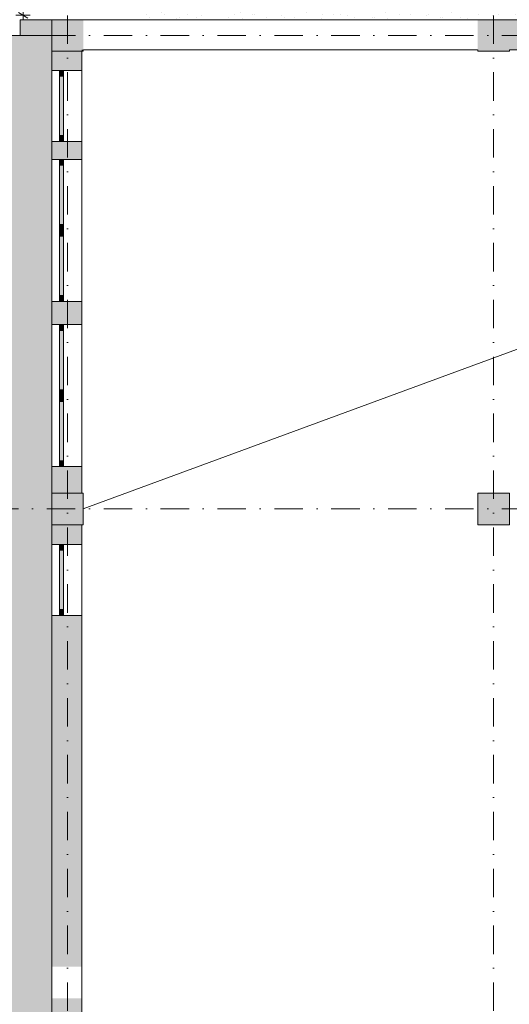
# Model space of a CAD drawing. Header units: centimetres. Extents: x -520 to 22173, y -1503 to 4054.
# Tile 31 of 82: x 9164 to 9785, y 1119 to 2367. Entities that reach past the tile are written whole.
import ezdxf
from ezdxf.enums import TextEntityAlignment as Align

# ---------------------------------------------------------------- set-up
doc = ezdxf.new("R2010")
doc.units = ezdxf.units.CM
doc.header["$LTSCALE"] = 0.1
doc.header["$MEASUREMENT"] = 0
doc.linetypes.add('Kropki i Kreski', pattern=[720, 360, -180, 0, -180])
doc.linetypes.add('Wipeout_Contour', pattern=[1000, 0, -1000])
for name, color, linetype in [('0_Teren', 7, 'Continuous'), ('2_stropy.ISTN', 7, 'Continuous'), ('2_słupy.ISTN', 7, 'Continuous'), ('2_ściany zewnętrzne.ISTN', 7, 'Continuous'), ('4_osie.ISTN', 7, 'Continuous'), ('5_opisy.K_IR', 7, 'Continuous'), ('5_wymiary.K_IR', 7, 'Continuous')]:
    doc.layers.add(name, color=color, linetype=linetype)
doc.styles.add('GENERATED_STYLE_1', font='txt')
doc.styles.add('GENERATED_STYLE_2', font='txt')
doc.dimstyles.new('GENERATED_STYLE__3', dxfattribs={"dimtxt": 18, "dimasz": 9.178744, "dimexe": 0.18, "dimexo": 2, "dimgap": 0.09, "dimtad": 1, "dimdec": 0, "dimzin": 0, "dimdsep": 46, "dimtxsty": 'GENERATED_STYLE_2', "dimblk": 'ARROWHEAD_2', "dimblk1": 'ARROWHEAD_2', "dimblk2": 'ARROWHEAD_2', "dimcen": 0.09, "dimclrd": 1, "dimclre": 1, "dimclrt": 1, "dimadec": 1, "dimazin": 0, "dimtfac": 1, "dimtdec": 4, "dimtmove": 0, "dimatfit": 3, "dimfxl": 1, "dimtolj": 1, "dimtzin": 0, "dimarcsym": 0})

# ---------------------------------------------------------------- blocks, each defined once
blk = doc.blocks.new('Wypełnienie_2_1', base_point=(8385.9, 955.4))
at = {"layer": '5_opisy.K_IR', "linetype": 'Continuous', "lineweight": 0, "true_color": 0x000000}
h = blk.add_hatch(dxfattribs=at)
h.set_pattern_fill('Piasek_0001', color=18, style=0, pattern_type=2)
h.set_pattern_definition([(45, (8385.933, 810.433), (-11.13693, 11.13693), [0, -10.5, 0, -15.75]), (110, (8420.933, 810.433), (14.80016, 5.38682), [0, -7.7, 0, -13.3])])
h.paths.add_polyline_path([(9318.3, 2522.3), (9318.3, 2366.6), (9938.3, 2366.6), (9938.3, 2522.3)])
blk = doc.blocks.new('Strop_4_1', base_point=(8410.4, 2109.8))
at = {"layer": '0_Teren', "linetype": 'Continuous', "lineweight": 0, "true_color": 0xffffff}
blk.add_hatch(color=7, dxfattribs=at).paths.add_polyline_path([(8410.4, 2109.8), (8410.4, -53.5), (9204.6, -53.5), (9204.6, 136.5), (9052, 136.7), (9052.2, 330.5), (9204.5, 330.9), (9204.6, 330.9), (9204.6, 2346.6), (8568.2, 2346.6)])
at = {"layer": '0_Teren', "color": 252, "linetype": 'Continuous', "lineweight": 0, "flags": 128}
blk.add_lwpolyline([(8410.4, 2109.8), (8410.4, -53.5), (9204.6, -53.5), (9204.6, 136.5), (9052, 136.7), (9052.2, 330.5), (9204.5, 330.9), (9204.6, 330.9), (9204.6, 2346.6), (8568.2, 2346.6)], close=True, dxfattribs=at)
blk = doc.blocks.new('Strop_5_1', base_point=(9242.6, 2328.5))
at = {"layer": '2_stropy.ISTN', "color": 252, "linetype": 'Continuous', "lineweight": 15, "flags": 128}
blk.add_lwpolyline([(9242.6, 2328.5), (9242.6, -35.5), (9754.6, -35.5), (9754.6, 566.6), (10402.6, 566.6), (10402.6, -35.5), (10034.5, -35.5), (10034.6, -73.5), (11610.9, -73.5), (11610.9, -36), (11906.6, -35.5), (11906.6, 1730.8), (13057.1, 1730.8), (13057.1, 2328.5), (10309.6, 2326.6), (10309.6, 1764.7), (9994.4, 1764.7), (9994.4, 2328.6)], close=True, dxfattribs=at)
blk = doc.blocks.new('Ściana_7_1', base_point=(9232.6, 2338.6))
at = {"layer": '2_ściany zewnętrzne.ISTN', "linetype": 'Continuous', "lineweight": 0}
for points in [[(9244.6, 2328.6), (9744.6, 2328.6), (9744.6, 2366.6), (9244.6, 2366.6)], [(9784.6, 2366.6), (9784.6, 2328.6), (9965, 2328.6), (9965, 2366.6)]]:
    blk.add_hatch(color=252, dxfattribs=at).paths.add_polyline_path(points)
at = {"layer": '2_ściany zewnętrzne.ISTN', "color": 252, "linetype": 'Continuous', "lineweight": 0, "flags": 128}
for points in [[(9744.6, 2366.6), (9244.6, 2366.6)], [(9910, 2366.6), (9784.6, 2366.6)], [(9965, 2366.6), (9950, 2366.6)], [(9965, 2366.6), (9965, 2328.6)], [(9244.6, 2328.6), (9744.6, 2328.6)], [(9784.6, 2328.6), (9965, 2328.6)]]:
    blk.add_lwpolyline(points, dxfattribs=at)
blk = doc.blocks.new('Okno podwójne 22[1]_1', base_point=(8385.9, 775.4))
at = {"layer": '2_ściany zewnętrzne.ISTN', "linetype": 'Continuous', "lineweight": 0}
for points in [[(9214.6, 1980.2), (9214.6, 1972.7), (9219.6, 1972.7), (9219.6, 1980.2)], [(9219.6, 1890.2), (9219.6, 1897.7), (9214.6, 1897.7), (9214.6, 1890.2)], [(9214.6, 1890.2), (9214.6, 1882.7), (9219.6, 1882.7), (9219.6, 1890.2)], [(9219.6, 1800.2), (9219.6, 1807.7), (9214.6, 1807.7), (9214.6, 1800.2)]]:
    blk.add_hatch(color=252, dxfattribs=at).paths.add_polyline_path(points)
at = {"layer": '2_ściany zewnętrzne.ISTN', "linetype": 'Continuous', "lineweight": 0, "true_color": 0xffffff}
for points in [[(9214.6, 1972.7), (9214.6, 1897.7), (9219.6, 1897.7), (9219.6, 1972.7)], [(9214.6, 1882.7), (9214.6, 1807.7), (9219.6, 1807.7), (9219.6, 1882.7)]]:
    blk.add_hatch(color=7, dxfattribs=at).paths.add_polyline_path(points)
at = {"layer": '2_ściany zewnętrzne.ISTN', "color": 252, "linetype": 'Continuous', "lineweight": 0}
for p, q in [((9204.6, 1980.2), (9204.6, 1800.2)), ((9204.6, 1980.2), (9214.6, 1980.2)), ((9214.6, 1980.2), (9214.6, 1972.7)), ((9214.6, 1980.2), (9219.6, 1980.2)), ((9214.6, 1980.2), (9219.6, 1980.2)), ((9214.6, 1972.7), (9219.6, 1972.7)), ((9214.6, 1972.7), (9214.6, 1897.7)), ((9219.6, 1972.7), (9219.6, 1980.2)), ((9219.6, 1980.2), (9242.6, 1980.2)), ((9219.6, 1897.7), (9219.6, 1972.7)), ((9242.6, 1980.2), (9242.6, 1800.2)), ((9219.6, 1897.7), (9214.6, 1897.7)), ((9214.6, 1897.7), (9214.6, 1890.2)), ((9219.6, 1890.2), (9219.6, 1897.7)), ((9214.6, 1890.2), (9214.6, 1882.7)), ((9219.6, 1882.7), (9219.6, 1890.2)), ((9214.6, 1882.7), (9219.6, 1882.7)), ((9214.6, 1882.7), (9214.6, 1807.7)), ((9219.6, 1807.7), (9219.6, 1882.7)), ((9204.6, 1800.2), (9214.6, 1800.2)), ((9219.6, 1807.7), (9214.6, 1807.7)), ((9214.6, 1807.7), (9214.6, 1800.2)), ((9214.6, 1800.2), (9219.6, 1800.2)), ((9214.6, 1800.2), (9219.6, 1800.2)), ((9219.6, 1800.2), (9219.6, 1807.7)), ((9219.6, 1800.2), (9242.6, 1800.2))]:
    blk.add_line(p, q, dxfattribs=at)
blk = doc.blocks.new('Okno podwójne 22[2]_1', base_point=(8385.9, 775.4))
at = {"layer": '2_ściany zewnętrzne.ISTN', "linetype": 'Continuous', "lineweight": 0}
for points in [[(9214.6, 2189.6), (9214.6, 2182.1), (9219.6, 2182.1), (9219.6, 2189.6)], [(9219.6, 2099.6), (9219.6, 2107.1), (9214.6, 2107.1), (9214.6, 2099.6)], [(9214.6, 2099.6), (9214.6, 2092.1), (9219.6, 2092.1), (9219.6, 2099.6)], [(9219.6, 2009.6), (9219.6, 2017.1), (9214.6, 2017.1), (9214.6, 2009.6)]]:
    blk.add_hatch(color=252, dxfattribs=at).paths.add_polyline_path(points)
at = {"layer": '2_ściany zewnętrzne.ISTN', "linetype": 'Continuous', "lineweight": 0, "true_color": 0xffffff}
for points in [[(9214.6, 2182.1), (9214.6, 2107.1), (9219.6, 2107.1), (9219.6, 2182.1)], [(9214.6, 2092.1), (9214.6, 2017.1), (9219.6, 2017.1), (9219.6, 2092.1)]]:
    blk.add_hatch(color=7, dxfattribs=at).paths.add_polyline_path(points)
at = {"layer": '2_ściany zewnętrzne.ISTN', "color": 252, "linetype": 'Continuous', "lineweight": 0}
for p, q in [((9204.6, 2189.6), (9204.6, 2009.6)), ((9204.6, 2189.6), (9214.6, 2189.6)), ((9214.6, 2189.6), (9214.6, 2182.1)), ((9214.6, 2189.6), (9219.6, 2189.6)), ((9214.6, 2189.6), (9219.6, 2189.6)), ((9219.6, 2182.1), (9219.6, 2189.6)), ((9219.6, 2189.6), (9242.6, 2189.6)), ((9242.6, 2189.6), (9242.6, 2009.6)), ((9214.6, 2182.1), (9219.6, 2182.1)), ((9214.6, 2182.1), (9214.6, 2107.1)), ((9219.6, 2107.1), (9219.6, 2182.1)), ((9219.6, 2107.1), (9214.6, 2107.1)), ((9214.6, 2107.1), (9214.6, 2099.6)), ((9214.6, 2099.6), (9214.6, 2092.1)), ((9219.6, 2099.6), (9219.6, 2107.1)), ((9219.6, 2092.1), (9219.6, 2099.6)), ((9214.6, 2092.1), (9219.6, 2092.1)), ((9214.6, 2092.1), (9214.6, 2017.1)), ((9219.6, 2017.1), (9219.6, 2092.1)), ((9204.6, 2009.6), (9214.6, 2009.6)), ((9219.6, 2017.1), (9214.6, 2017.1)), ((9214.6, 2017.1), (9214.6, 2009.6)), ((9214.6, 2009.6), (9219.6, 2009.6)), ((9214.6, 2009.6), (9219.6, 2009.6)), ((9219.6, 2009.6), (9219.6, 2017.1)), ((9219.6, 2009.6), (9242.6, 2009.6))]:
    blk.add_line(p, q, dxfattribs=at)
blk = doc.blocks.new('Okno 22[9]_1', base_point=(8385.9, 775.4))
at = {"layer": '2_ściany zewnętrzne.ISTN', "linetype": 'Continuous', "lineweight": 0}
for points in [[(9214.6, 2302.4), (9214.6, 2294.9), (9219.6, 2294.9), (9219.6, 2302.4)], [(9219.6, 2212.4), (9219.6, 2219.9), (9214.6, 2219.9), (9214.6, 2212.4)]]:
    blk.add_hatch(color=252, dxfattribs=at).paths.add_polyline_path(points)
at = {"layer": '2_ściany zewnętrzne.ISTN', "linetype": 'Continuous', "lineweight": 0, "true_color": 0xffffff}
blk.add_hatch(color=7, dxfattribs=at).paths.add_polyline_path([(9214.6, 2294.9), (9214.6, 2219.9), (9219.6, 2219.9), (9219.6, 2294.9)])
at = {"layer": '2_ściany zewnętrzne.ISTN', "color": 252, "linetype": 'Continuous', "lineweight": 0}
for p, q in [((9204.6, 2302.4), (9204.6, 2212.4)), ((9204.6, 2302.4), (9214.6, 2302.4)), ((9214.6, 2302.4), (9214.6, 2294.9)), ((9214.6, 2302.4), (9219.6, 2302.4)), ((9214.6, 2302.4), (9219.6, 2302.4)), ((9219.6, 2294.9), (9219.6, 2302.4)), ((9219.6, 2302.4), (9242.6, 2302.4)), ((9242.6, 2302.4), (9242.6, 2212.4)), ((9214.6, 2294.9), (9219.6, 2294.9)), ((9214.6, 2294.9), (9214.6, 2219.9)), ((9219.6, 2219.9), (9219.6, 2294.9)), ((9204.6, 2212.4), (9214.6, 2212.4)), ((9219.6, 2219.9), (9214.6, 2219.9)), ((9214.6, 2219.9), (9214.6, 2212.4)), ((9214.6, 2212.4), (9219.6, 2212.4)), ((9214.6, 2212.4), (9219.6, 2212.4)), ((9219.6, 2212.4), (9219.6, 2219.9)), ((9219.6, 2212.4), (9242.6, 2212.4))]:
    blk.add_line(p, q, dxfattribs=at)
blk = doc.blocks.new('Okno 22[10]_1', base_point=(8385.9, 775.4))
at = {"layer": '2_ściany zewnętrzne.ISTN', "linetype": 'Continuous', "lineweight": 0}
for points in [[(9219.6, 1701.7), (9214.6, 1701.7), (9214.6, 1694.2), (9219.6, 1694.2)], [(9214.6, 1611.7), (9219.6, 1611.7), (9219.6, 1619.2), (9214.6, 1619.2)]]:
    blk.add_hatch(color=252, dxfattribs=at).paths.add_polyline_path(points)
at = {"layer": '2_ściany zewnętrzne.ISTN', "linetype": 'Continuous', "lineweight": 0, "true_color": 0xffffff}
blk.add_hatch(color=7, dxfattribs=at).paths.add_polyline_path([(9214.6, 1619.2), (9219.6, 1619.2), (9219.6, 1694.2), (9214.6, 1694.2)])
at = {"layer": '2_ściany zewnętrzne.ISTN', "color": 252, "linetype": 'Continuous', "lineweight": 0}
for p, q in [((9204.6, 1611.7), (9204.6, 1701.7)), ((9204.6, 1701.7), (9214.6, 1701.7)), ((9214.6, 1694.2), (9214.6, 1701.7)), ((9214.6, 1701.7), (9219.6, 1701.7)), ((9214.6, 1701.7), (9219.6, 1701.7)), ((9219.6, 1701.7), (9219.6, 1694.2)), ((9219.6, 1701.7), (9242.6, 1701.7)), ((9242.6, 1611.7), (9242.6, 1701.7)), ((9219.6, 1694.2), (9214.6, 1694.2)), ((9214.6, 1619.2), (9214.6, 1694.2)), ((9219.6, 1694.2), (9219.6, 1619.2)), ((9204.6, 1611.7), (9214.6, 1611.7)), ((9214.6, 1611.7), (9214.6, 1619.2)), ((9214.6, 1619.2), (9219.6, 1619.2)), ((9214.6, 1611.7), (9219.6, 1611.7)), ((9214.6, 1611.7), (9219.6, 1611.7)), ((9219.6, 1619.2), (9219.6, 1611.7)), ((9219.6, 1611.7), (9242.6, 1611.7))]:
    blk.add_line(p, q, dxfattribs=at)
blk = doc.blocks.new('Ściana_8_1', base_point=(9232.6, -35.5))
at = {"layer": '2_ściany zewnętrzne.ISTN', "linetype": 'Continuous', "lineweight": 0}
for points in [[(9242.6, 2326.6), (9204.6, 2326.6), (9204.6, 2302.4), (9242.6, 2302.4)], [(9204.6, 2189.6), (9242.6, 2189.6), (9242.6, 2212.4), (9204.6, 2212.4)], [(9204.6, 1980.2), (9242.6, 1980.2), (9242.6, 2009.6), (9204.6, 2009.6)], [(9204.6, 1766.5), (9242.6, 1766.5), (9242.6, 1800.2), (9204.6, 1800.2)], [(9242.6, 1726.5), (9204.6, 1726.5), (9204.6, 1701.7), (9242.6, 1701.7)], [(9204.6, 1166.5), (9242.6, 1166.5), (9242.6, 1611.7), (9204.6, 1611.7)], [(9242.6, 1126.5), (9204.6, 1126.5), (9204.6, 1093.6), (9242.6, 1093.6)]]:
    blk.add_hatch(color=252, dxfattribs=at).paths.add_polyline_path(points)
at = {"layer": '2_ściany zewnętrzne.ISTN', "color": 252, "linetype": 'Continuous', "lineweight": 0}
for p, q in [((9204.6, 2302.4), (9214.6, 2302.4)), ((9214.6, 2302.4), (9219.6, 2302.4)), ((9219.6, 2302.4), (9242.6, 2302.4)), ((9204.6, 2212.4), (9214.6, 2212.4)), ((9214.6, 2212.4), (9219.6, 2212.4)), ((9219.6, 2212.4), (9242.6, 2212.4)), ((9204.6, 2189.6), (9214.6, 2189.6)), ((9214.6, 2189.6), (9219.6, 2189.6)), ((9219.6, 2189.6), (9242.6, 2189.6)), ((9204.6, 2009.6), (9214.6, 2009.6)), ((9214.6, 2009.6), (9219.6, 2009.6)), ((9219.6, 2009.6), (9242.6, 2009.6)), ((9204.6, 1980.2), (9214.6, 1980.2)), ((9214.6, 1980.2), (9219.6, 1980.2)), ((9219.6, 1980.2), (9242.6, 1980.2)), ((9204.6, 1800.2), (9214.6, 1800.2)), ((9214.6, 1800.2), (9219.6, 1800.2)), ((9219.6, 1800.2), (9242.6, 1800.2)), ((9204.6, 1701.7), (9214.6, 1701.7)), ((9214.6, 1701.7), (9219.6, 1701.7)), ((9219.6, 1701.7), (9242.6, 1701.7)), ((9204.6, 1611.7), (9214.6, 1611.7)), ((9214.6, 1611.7), (9219.6, 1611.7)), ((9219.6, 1611.7), (9242.6, 1611.7))]:
    blk.add_line(p, q, dxfattribs=at)
at = {"layer": '2_ściany zewnętrzne.ISTN', "color": 252, "linetype": 'Continuous', "lineweight": 0, "flags": 128}
for points in [[(9204.6, 2326.6), (9204.6, 2302.4)], [(9242.6, 2302.4), (9242.6, 2326.6)], [(9204.6, 2212.4), (9204.6, 2189.6)], [(9242.6, 2189.6), (9242.6, 2212.4)], [(9204.6, 2009.6), (9204.6, 1980.2)], [(9242.6, 1980.2), (9242.6, 2009.6)], [(9204.6, 1800.2), (9204.6, 1766.5)], [(9242.6, 1766.5), (9242.6, 1800.2)], [(9204.6, 1726.5), (9204.6, 1701.7)], [(9242.6, 1701.7), (9242.6, 1726.5)], [(9204.6, 1611.7), (9204.6, 1166.5)], [(9242.6, 1166.5), (9242.6, 1611.7)], [(9204.6, 1126.5), (9204.6, 1093.6)], [(9242.6, 1093.6), (9242.6, 1126.5)]]:
    blk.add_lwpolyline(points, dxfattribs=at)
at = {"layer": '2_ściany zewnętrzne.ISTN', "color": 252, "linetype": 'Continuous', "lineweight": 0}
for name in ['Okno 22[9]_1', 'Okno podwójne 22[2]_1', 'Okno podwójne 22[1]_1', 'Okno 22[10]_1']:
    blk.add_blockref(name, (8385.9, 775.4), dxfattribs=at)
blk = doc.blocks.new('Ściana_9_1', base_point=(9234.6, 2328.6))
at = {"layer": '2_ściany zewnętrzne.ISTN', "color": 252, "linetype": 'Continuous', "lineweight": 13, "flags": 128}
for points in [[(10284.6, 2366.6), (9784.6, 2366.6)], [(9784.6, 2328.6), (9994.4, 2328.6)]]:
    blk.add_lwpolyline(points, dxfattribs=at)
at = {"color": 254, "linetype": 'Wipeout_Contour', "lineweight": 0, "ltscale": 39122.739362}
blk.add_wipeout([(9744.6, 2366.6), (9244.6, 2366.6), (9244.6, 2328.6), (9744.6, 2328.6)], dxfattribs=at).dxf.layer = '2_ściany zewnętrzne.ISTN'
at = {"layer": '2_ściany zewnętrzne.ISTN', "color": 252, "linetype": 'Continuous', "lineweight": 13, "flags": 128}
for points in [[(9744.6, 2366.6), (9244.6, 2366.6)], [(9244.6, 2328.6), (9744.6, 2328.6)]]:
    blk.add_lwpolyline(points, dxfattribs=at)
blk = doc.blocks.new('Ściana_17_1', base_point=(9204.6, 2366.6))
at = {"layer": '2_ściany zewnętrzne.ISTN', "linetype": 'Continuous', "lineweight": 0}
blk.add_hatch(color=252, dxfattribs=at).paths.add_polyline_path([(9204.6, 2366.6), (9164.6, 2366.6), (9164.6, 2346.6), (9204.6, 2346.6)])
at = {"layer": '2_ściany zewnętrzne.ISTN', "color": 252, "linetype": 'Continuous', "lineweight": 0, "flags": 128}
for points in [[(9204.6, 2366.6), (9164.6, 2366.6)], [(9164.6, 2366.6), (9164.6, 2346.6)], [(9164.6, 2346.6), (9204.6, 2346.6)]]:
    blk.add_lwpolyline(points, dxfattribs=at)
blk = doc.blocks.new('Słup_29_1', base_point=(9764.6, 1746.6))
at = {"color": 254, "linetype": 'Wipeout_Contour', "lineweight": 0, "ltscale": 39678.243983}
blk.add_wipeout([(9744.6, 1726.6), (9784.6, 1726.6), (9784.6, 1766.6), (9744.6, 1766.6)], dxfattribs=at).dxf.layer = '2_słupy.ISTN'
at = {"layer": '2_słupy.ISTN', "color": 252, "linetype": 'Continuous', "lineweight": 0, "flags": 128}
blk.add_lwpolyline([(9744.6, 1726.6), (9784.6, 1726.6), (9784.6, 1766.6), (9744.6, 1766.6)], close=True, dxfattribs=at)
blk = doc.blocks.new('Słup_30_1', base_point=(9224.6, 1746.6))
at = {"color": 254, "linetype": 'Wipeout_Contour', "lineweight": 0, "ltscale": 37553.92015}
blk.add_wipeout([(9204.6, 1726.6), (9244.6, 1726.6), (9244.6, 1766.6), (9204.6, 1766.6)], dxfattribs=at).dxf.layer = '2_słupy.ISTN'
at = {"layer": '2_słupy.ISTN', "color": 252, "linetype": 'Continuous', "lineweight": 0, "flags": 128}
blk.add_lwpolyline([(9204.6, 1726.6), (9244.6, 1726.6), (9244.6, 1766.6), (9204.6, 1766.6)], close=True, dxfattribs=at)
blk = doc.blocks.new('Słup_31_1', base_point=(9764.6, 2346.6))
at = {"color": 254, "linetype": 'Wipeout_Contour', "lineweight": 0, "ltscale": 40152.588227}
blk.add_wipeout([(9784.6, 2328.6), (9744.6, 2328.6), (9744.6, 2326.6), (9784.6, 2326.6)], dxfattribs=at).dxf.layer = '2_słupy.ISTN'
at = {"color": 254, "linetype": 'Wipeout_Contour', "lineweight": 0, "ltscale": 40171.280466}
blk.add_wipeout([(9744.6, 2328.6), (9784.6, 2328.6), (9784.6, 2366.6), (9744.6, 2366.6)], dxfattribs=at).dxf.layer = '2_słupy.ISTN'
at = {"layer": '2_słupy.ISTN', "color": 252, "linetype": 'Continuous', "lineweight": 0, "flags": 128}
for points in [[(9784.6, 2366.6), (9744.6, 2366.6)], [(9744.6, 2328.6), (9744.6, 2326.6), (9784.6, 2326.6), (9784.6, 2328.6)]]:
    blk.add_lwpolyline(points, dxfattribs=at)
blk = doc.blocks.new('Słup_32_1', base_point=(9224.6, 2346.6))
at = {"color": 254, "linetype": 'Wipeout_Contour', "lineweight": 0, "ltscale": 57120.057944}
blk.add_wipeout([(9234.6, 2366.6), (9204.6, 2366.6), (9204.6, 2326.6), (9244.6, 2326.6), (9244.6, 2328.6), (9234.6, 2328.6)], dxfattribs=at).dxf.layer = '2_słupy.ISTN'
at = {"color": 254, "linetype": 'Wipeout_Contour', "lineweight": 0, "ltscale": 38132.620362}
blk.add_wipeout([(9234.6, 2366.6), (9234.6, 2328.6), (9244.6, 2328.6), (9244.6, 2366.6)], dxfattribs=at).dxf.layer = '2_słupy.ISTN'
at = {"layer": '2_słupy.ISTN', "color": 252, "linetype": 'Continuous', "lineweight": 0, "flags": 128}
for points in [[(9234.6, 2366.6), (9204.6, 2366.6), (9204.6, 2326.6), (9244.6, 2326.6), (9244.6, 2328.6)], [(9244.6, 2366.6), (9234.6, 2366.6)]]:
    blk.add_lwpolyline(points, dxfattribs=at)
blk = doc.blocks.new('Słup_33_1', base_point=(9764.6, 1746.5))
at = {"color": 254, "linetype": 'Wipeout_Contour', "lineweight": 0, "ltscale": 39678.206077}
blk.add_wipeout([(9744.6, 1726.5), (9784.6, 1726.5), (9784.6, 1766.5), (9744.6, 1766.5)], dxfattribs=at).dxf.layer = '2_słupy.ISTN'
at = {"layer": '2_słupy.ISTN', "color": 252, "linetype": 'Continuous', "lineweight": 0, "flags": 128}
blk.add_lwpolyline([(9744.6, 1726.5), (9784.6, 1726.5), (9784.6, 1766.5), (9744.6, 1766.5)], close=True, dxfattribs=at)
blk = doc.blocks.new('Słup_35_1', base_point=(9224.6, 1746.5))
at = {"color": 254, "linetype": 'Wipeout_Contour', "lineweight": 0, "ltscale": 37553.8801}
blk.add_wipeout([(9204.6, 1726.5), (9244.6, 1726.5), (9244.6, 1766.5), (9204.6, 1766.5)], dxfattribs=at).dxf.layer = '2_słupy.ISTN'
at = {"layer": '2_słupy.ISTN', "color": 252, "linetype": 'Continuous', "lineweight": 0, "flags": 128}
blk.add_lwpolyline([(9204.6, 1726.5), (9244.6, 1726.5), (9244.6, 1766.5), (9204.6, 1766.5)], close=True, dxfattribs=at)
blk = doc.blocks.new('Słup_38_1', base_point=(9764.6, 1746.5))
at = {"layer": '2_słupy.ISTN', "linetype": 'Continuous', "lineweight": 0}
blk.add_hatch(color=252, dxfattribs=at).paths.add_polyline_path([(9744.6, 1726.5), (9784.6, 1726.5), (9784.6, 1766.5), (9744.6, 1766.5)])
at = {"layer": '2_słupy.ISTN', "color": 252, "linetype": 'Continuous', "lineweight": 0, "flags": 128}
blk.add_lwpolyline([(9744.6, 1726.5), (9784.6, 1726.5), (9784.6, 1766.5), (9744.6, 1766.5)], close=True, dxfattribs=at)
blk = doc.blocks.new('Słup_39_1', base_point=(9224.6, 1746.5))
at = {"layer": '2_słupy.ISTN', "linetype": 'Continuous', "lineweight": 0}
for points in [[(9204.6, 1726.5), (9242.6, 1726.5), (9242.6, 1766.5), (9204.6, 1766.5)], [(9244.6, 1766.5), (9242.6, 1766.5), (9242.6, 1726.5), (9244.6, 1726.5)]]:
    blk.add_hatch(color=252, dxfattribs=at).paths.add_polyline_path(points)
at = {"layer": '2_słupy.ISTN', "color": 252, "linetype": 'Continuous', "lineweight": 0, "flags": 128}
for points in [[(9204.6, 1766.5), (9204.6, 1726.5)], [(9244.6, 1766.5), (9242.6, 1766.5)], [(9242.6, 1726.5), (9244.6, 1726.5), (9244.6, 1766.5)]]:
    blk.add_lwpolyline(points, dxfattribs=at)
blk = doc.blocks.new('Słup_40_1', base_point=(9224.6, 2346.6))
at = {"layer": '2_słupy.ISTN', "linetype": 'Continuous', "lineweight": 0}
for points in [[(9242.6, 2328.6), (9204.6, 2366.6), (9204.6, 2346.6), (9204.6, 2328.6)], [(9244.6, 2366.6), (9204.6, 2366.6), (9242.6, 2328.6), (9244.6, 2328.6)], [(9204.6, 2326.6), (9242.6, 2326.6), (9242.6, 2328.6), (9204.6, 2328.6)], [(9242.6, 2326.6), (9244.6, 2326.6), (9244.6, 2328.6), (9242.6, 2328.6)]]:
    blk.add_hatch(color=252, dxfattribs=at).paths.add_polyline_path(points)
at = {"layer": '2_słupy.ISTN', "color": 252, "linetype": 'Continuous', "lineweight": 0, "flags": 128}
for points in [[(9204.6, 2346.6), (9204.6, 2328.6)], [(9204.6, 2328.6), (9204.6, 2326.6)], [(9242.6, 2326.6), (9244.6, 2326.6), (9244.6, 2328.6)]]:
    blk.add_lwpolyline(points, dxfattribs=at)
blk = doc.blocks.new('Słup_41_1', base_point=(9764.6, 2346.6))
at = {"layer": '2_słupy.ISTN', "linetype": 'Continuous', "lineweight": 0}
for points in [[(9744.6, 2328.6), (9784.6, 2328.6), (9784.6, 2366.6), (9744.6, 2366.6)], [(9784.6, 2328.6), (9744.6, 2328.6), (9744.6, 2326.6), (9784.6, 2326.6)]]:
    blk.add_hatch(color=252, dxfattribs=at).paths.add_polyline_path(points)
at = {"layer": '2_słupy.ISTN', "color": 252, "linetype": 'Continuous', "lineweight": 0, "flags": 128}
blk.add_lwpolyline([(9744.6, 2328.6), (9744.6, 2326.6), (9784.6, 2326.6), (9784.6, 2328.6)], dxfattribs=at)
blk = doc.blocks.new('Standardowy znacznik osi[8]_1', base_point=(9224.6, -647.9))
at = {"layer": '4_osie.ISTN', "color": 252, "linetype": 'Kropki i Kreski', "lineweight": 0}
blk.add_line((9224.6, -547.9), (9224.6, 3172.1), dxfattribs=at)
at = {"layer": '4_osie.ISTN', "color": 252, "lineweight": 0, "style": 'GENERATED_STYLE_1'}
for tag, p in [('AC_MarkerText_1_1', (9224.6, 3314.1)), ('AC_MarkerText_1_0', (9224.6, -685.9))]:
    blk.add_attdef(tag, text='', height=35, rotation=360, dxfattribs=at).set_placement(p, align=Align.MIDDLE_CENTER)
blk = doc.blocks.new('Standardowy znacznik osi[10]_1', base_point=(12218.4, 1746.5))
at = {"layer": '4_osie.ISTN', "color": 252, "linetype": 'Kropki i Kreski', "lineweight": 0}
blk.add_line((12118.4, 1746.5), (8046, 1746.5), dxfattribs=at)
at = {"layer": '4_osie.ISTN', "color": 252, "lineweight": 0, "style": 'GENERATED_STYLE_1'}
for tag, p in [('AC_MarkerText_1_1', (7906, 1748.5)), ('AC_MarkerText_1_0', (12258.4, 1748.5))]:
    blk.add_attdef(tag, text='', height=35, rotation=360, dxfattribs=at).set_placement(p, align=Align.MIDDLE_CENTER)
blk = doc.blocks.new('Standardowy znacznik osi[11]_1', base_point=(9764.6, -647.9))
at = {"layer": '4_osie.ISTN', "color": 252, "linetype": 'Kropki i Kreski', "lineweight": 0}
blk.add_line((9764.6, -547.9), (9764.6, 3172.1), dxfattribs=at)
at = {"layer": '4_osie.ISTN', "color": 252, "lineweight": 0, "style": 'GENERATED_STYLE_1'}
for tag, p in [('AC_MarkerText_1_1', (9764.6, 3314.1)), ('AC_MarkerText_1_0', (9764.6, -685.9))]:
    blk.add_attdef(tag, text='', height=35, rotation=360, dxfattribs=at).set_placement(p, align=Align.MIDDLE_CENTER)
blk = doc.blocks.new('Standardowy znacznik osi[12]_1', base_point=(12218.4, 2346.5))
at = {"layer": '4_osie.ISTN', "color": 252, "linetype": 'Kropki i Kreski', "lineweight": 0}
blk.add_line((12118.4, 2346.5), (8046, 2346.5), dxfattribs=at)
at = {"layer": '4_osie.ISTN', "color": 252, "lineweight": 0, "style": 'GENERATED_STYLE_1'}
for tag, p in [('AC_MarkerText_1_1', (7906, 2348.5)), ('AC_MarkerText_1_0', (12258.4, 2348.5))]:
    blk.add_attdef(tag, text='', height=35, rotation=360, dxfattribs=at).set_placement(p, align=Align.MIDDLE_CENTER)
blk = doc.blocks.new('*D294', base_point=(8385.9, 775.4))
at = {"layer": '5_wymiary.K_IR', "color": 1, "linetype": 'Continuous', "lineweight": 0}
for p, q in [((9177.3, 2922.3), (9159.2, 2922.3)), ((9174.3, 2918.8), (9162.3, 2925.8)), ((9168.3, 2922.3), (9168.3, 2928.2)), ((9168.3, 2372.2), (9168.3, 2922.3)), ((9177.3, 2372.2), (9159.2, 2372.2)), ((9162.3, 2375.7), (9174.3, 2368.7)), ((9168.3, 2366.3), (9168.3, 2372.2))]:
    blk.add_line(p, q, dxfattribs=at)
at = {"color": 254, "linetype": 'Wipeout_Contour', "lineweight": 0, "ltscale": 38122.963904}
blk.add_wipeout([(9164.7, 2626.8), (9164.7, 2667.7), (9146.7, 2667.7), (9146.7, 2626.8)], dxfattribs=at).dxf.layer = '5_wymiary.K_IR'
at = {"layer": '5_wymiary.K_IR', "color": 1, "lineweight": 0, "insert": (9164.7, 2626.8), "char_height": 18, "attachment_point": 7, "rotation": 90, "style": 'GENERATED_STYLE_2'}
blk.add_mtext('\\A1;{\\pql;\\fArial|b0|i1|c238|p38;550}', dxfattribs=at)
blk = doc.blocks.new('ARROWHEAD_2')
at = {"color": 0, "linetype": 'Continuous', "lineweight": 0}
for p, q in [((0, 0), (-1, 0)), ((-0.38, -0.66), (0.38, 0.66))]:
    blk.add_line(p, q, dxfattribs=at)

msp = doc.modelspace()

# ---------------------------------------------------------------- block references
at = {"layer": '0_Teren', "color": 252, "linetype": 'Continuous', "lineweight": 0}
msp.add_blockref('Strop_4_1', (8410.4, 2109.8), dxfattribs=at)
at = {"layer": '2_stropy.ISTN', "color": 252, "linetype": 'Continuous', "lineweight": 0}
msp.add_blockref('Strop_5_1', (9242.6, 2328.5), dxfattribs=at)
at = {"layer": '2_ściany zewnętrzne.ISTN', "color": 252, "lineweight": 0}
for name, p in [('Ściana_17_1', (9204.6, 2366.6)), ('Ściana_7_1', (9232.6, 2338.6)), ('Ściana_8_1', (9232.6, -35.5))]:
    msp.add_blockref(name, p, dxfattribs=at)
at = {"layer": '5_opisy.K_IR', "color": 7, "linetype": 'Continuous', "lineweight": 0}
msp.add_blockref('Wypełnienie_2_1', (8385.9, 955.4), dxfattribs=at)

# ---------------------------------------------------------------- next in the draw order: block references
at = {"layer": '2_słupy.ISTN', "color": 252, "lineweight": 0}
for name, p in [('Słup_30_1', (9224.6, 1746.6)), ('Słup_29_1', (9764.6, 1746.6))]:
    msp.add_blockref(name, p, dxfattribs=at)
at = {"layer": '2_ściany zewnętrzne.ISTN', "color": 252, "lineweight": 0}
msp.add_blockref('Ściana_9_1', (9234.6, 2328.6), dxfattribs=at)

# ---------------------------------------------------------------- next in the draw order: block references
at = {"layer": '2_słupy.ISTN', "color": 252, "lineweight": 0}
for name, p in [('Słup_32_1', (9224.6, 2346.6)), ('Słup_31_1', (9764.6, 2346.6)), ('Słup_35_1', (9224.6, 1746.5)), ('Słup_33_1', (9764.6, 1746.5))]:
    msp.add_blockref(name, p, dxfattribs=at)

# ---------------------------------------------------------------- next in the draw order: linework, layer by layer
at = {"layer": '5_opisy.K_IR', "color": 252, "linetype": 'Continuous', "lineweight": 0}
msp.add_lwpolyline([(10826.6, 2328.6), (9244.6, 1746.5)], dxfattribs=at)

# ---------------------------------------------------------------- next in the draw order: block references
at = {"layer": '2_słupy.ISTN', "color": 252, "lineweight": 0}
for name, p in [('Słup_40_1', (9224.6, 2346.6)), ('Słup_41_1', (9764.6, 2346.6)), ('Słup_39_1', (9224.6, 1746.5)), ('Słup_38_1', (9764.6, 1746.5))]:
    msp.add_blockref(name, p, dxfattribs=at)
at = {"layer": '4_osie.ISTN', "color": 252, "linetype": 'Continuous', "lineweight": 0}
for name, p in [('Standardowy znacznik osi[8]_1', (9224.6, -647.9)), ('Standardowy znacznik osi[11]_1', (9764.6, -647.9)), ('Standardowy znacznik osi[12]_1', (12218.4, 2346.5)), ('Standardowy znacznik osi[10]_1', (12218.4, 1746.5))]:
    msp.add_blockref(name, p, dxfattribs=at)

# ---------------------------------------------------------------- next in the draw order: dimensions: what is measured, and where the dimension line sits
at = {"layer": '5_wymiary.K_IR', "color": 1, "linetype": 'Continuous', "lineweight": 0}
dim = msp.add_linear_dim(base=(9168.3, 2922.3), p1=(9288.3, 2372.2), p2=(9288.3, 2922.3), angle=90, dimstyle='GENERATED_STYLE__3', dxfattribs=at)
dim.commit()
dim.dimension.update_dxf_attribs({"geometry": '*D294', "text_midpoint": (9155.7, 2647.3), "dimtype": 160, "text_rotation": 90})

doc.saveas('drawing.dxf')
